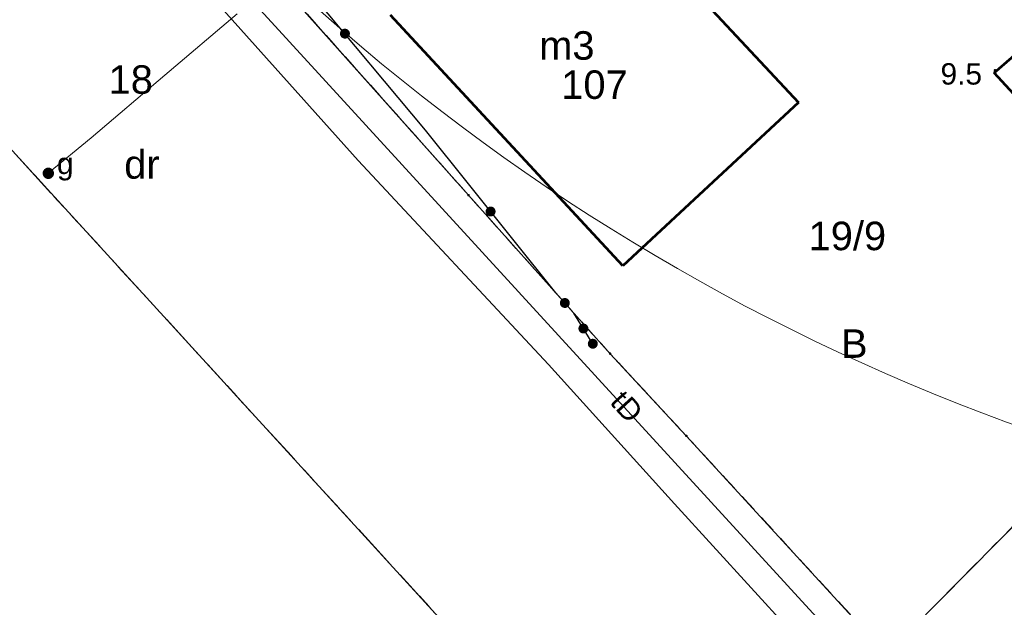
# Model space of a CAD drawing. Extents: x 5474185 to 5474933, y 5916077 to 5916824.
# Tile 110 of 256: x 5474621 to 5474655, y 5916160 to 5916181. Entities that reach past the tile are written whole.
import ezdxf
from ezdxf.enums import TextEntityAlignment as Align

# ---------------------------------------------------------------- set-up
doc = ezdxf.new("R2010")
doc.units = 0
doc.linetypes.add('PRZER1-1', pattern=[1, 0.5, -0.5])
doc.linetypes.add('PRZER3-2', pattern=[2.5, 1.5, -1])
for name, color, linetype, lineweight in [('GEPPGD', 253, 'CONTINUOUS', 18), ('GESBZO', 253, 'CONTINUOUS', 50), ('GESBZO_O', 253, 'CONTINUOUS', 50), ('GESDZI', 253, 'CONTINUOUS', 18), ('GESDZI_O', 253, 'CONTINUOUS', 18), ('GESJOB', 253, 'CONTINUOUS', 35), ('GESUZY', 253, 'CONTINUOUS', 18), ('GESUZY_O', 253, 'CONTINUOUS', 18), ('GSLKOG', 253, 'CONTINUOUS', 35), ('GSLKRW', 253, 'CONTINUOUS', 25), ('GSPWPN', 253, 'CONTINUOUS', 13), ('GSPWPN_O', 253, 'CONTINUOUS', 13), ('GULGPR', 254, 'CONTINUOUS', 18), ('GULTPR', 254, 'CONTINUOUS', 18), ('GULTPR_O', 254, 'CONTINUOUS', 18), ('GUPGZA', 253, 'CONTINUOUS', 18), ('GUPGZA_O', 253, 'CONTINUOUS', 18), ('IS HP zasięg', 251, 'CONTINUOUS', 20)]:
    doc.layers.add(name, color=color, linetype=linetype, lineweight=lineweight)
doc.styles.add('Arial', font='arial.ttf')

msp = doc.modelspace()

# ---------------------------------------------------------------- hatches: boundary and pattern name
at = {"layer": 'GEPPGD'}
for points in [[(5474636.3, 5916174.365), (5474636.286094, 5916174.367202), (5474636.27355, 5916174.373594), (5474636.263594, 5916174.38355), (5474636.257202, 5916174.396094), (5474636.255, 5916174.41), (5474636.257202, 5916174.423906), (5474636.263594, 5916174.43645), (5474636.27355, 5916174.446406), (5474636.286094, 5916174.452798), (5474636.3, 5916174.455), (5474636.313906, 5916174.452798), (5474636.32645, 5916174.446406), (5474636.336406, 5916174.43645), (5474636.342798, 5916174.423906), (5474636.345, 5916174.41), (5474636.342798, 5916174.396094), (5474636.336406, 5916174.38355), (5474636.32645, 5916174.373594), (5474636.313906, 5916174.367202)], [(5474641.27, 5916168.805), (5474641.256094, 5916168.807202), (5474641.24355, 5916168.813594), (5474641.233594, 5916168.82355), (5474641.227202, 5916168.836094), (5474641.225, 5916168.85), (5474641.227202, 5916168.863906), (5474641.233594, 5916168.87645), (5474641.24355, 5916168.886406), (5474641.256094, 5916168.892798), (5474641.27, 5916168.895), (5474641.283906, 5916168.892798), (5474641.29645, 5916168.886406), (5474641.306406, 5916168.87645), (5474641.312798, 5916168.863906), (5474641.315, 5916168.85), (5474641.312798, 5916168.836094), (5474641.306406, 5916168.82355), (5474641.29645, 5916168.813594), (5474641.283906, 5916168.807202)], [(5474643.94, 5916165.925), (5474643.926094, 5916165.927202), (5474643.91355, 5916165.933594), (5474643.903594, 5916165.94355), (5474643.897202, 5916165.956094), (5474643.895, 5916165.97), (5474643.897202, 5916165.983906), (5474643.903594, 5916165.99645), (5474643.91355, 5916166.006406), (5474643.926094, 5916166.012798), (5474643.94, 5916166.015), (5474643.953906, 5916166.012798), (5474643.96645, 5916166.006406), (5474643.976406, 5916165.99645), (5474643.982798, 5916165.983906), (5474643.985, 5916165.97), (5474643.982798, 5916165.956094), (5474643.976406, 5916165.94355), (5474643.96645, 5916165.933594), (5474643.953906, 5916165.927202)]]:
    msp.add_hatch(color=256, dxfattribs=at).paths.add_polyline_path(points)
at = {"layer": 'GSLKOG'}
for points in [[(5474631.949156, 5916179.905718), (5474631.904589, 5916179.915758), (5474631.864138, 5916179.93699), (5474631.830561, 5916179.967968), (5474631.806146, 5916180.00658), (5474631.792557, 5916180.050197), (5474631.790718, 5916180.095844), (5474631.800758, 5916180.140411), (5474631.82199, 5916180.180862), (5474631.852968, 5916180.214439), (5474631.89158, 5916180.238854), (5474631.935197, 5916180.252443), (5474631.980844, 5916180.254282), (5474632.025411, 5916180.244242), (5474632.065862, 5916180.22301), (5474632.099439, 5916180.192032), (5474632.123854, 5916180.15342), (5474632.137443, 5916180.109803), (5474632.139282, 5916180.064156), (5474632.129242, 5916180.019589), (5474632.10801, 5916179.979138), (5474632.077032, 5916179.945561), (5474632.03842, 5916179.921146), (5474631.994803, 5916179.907557)], [(5474631.949156, 5916179.905718), (5474631.904589, 5916179.915758), (5474631.864138, 5916179.93699), (5474631.830561, 5916179.967968), (5474631.806146, 5916180.00658), (5474631.792557, 5916180.050197), (5474631.790718, 5916180.095844), (5474631.800758, 5916180.140411), (5474631.82199, 5916180.180862), (5474631.852968, 5916180.214439), (5474631.89158, 5916180.238854), (5474631.935197, 5916180.252443), (5474631.980844, 5916180.254282), (5474632.025411, 5916180.244242), (5474632.065862, 5916180.22301), (5474632.099439, 5916180.192032), (5474632.123854, 5916180.15342), (5474632.137443, 5916180.109803), (5474632.139282, 5916180.064156), (5474632.129242, 5916180.019589), (5474632.10801, 5916179.979138), (5474632.077032, 5916179.945561), (5474632.03842, 5916179.921146), (5474631.994803, 5916179.907557)], [(5474637.05586, 5916173.666049), (5474637.011491, 5916173.676931), (5474636.971449, 5916173.698925), (5474636.938465, 5916173.730532), (5474636.914785, 5916173.7696), (5474636.902024, 5916173.813466), (5474636.901049, 5916173.85914), (5474636.911931, 5916173.903509), (5474636.933925, 5916173.943551), (5474636.965532, 5916173.976535), (5474637.0046, 5916174.000215), (5474637.048466, 5916174.012976), (5474637.09414, 5916174.013951), (5474637.138509, 5916174.003069), (5474637.178551, 5916173.981075), (5474637.211535, 5916173.949468), (5474637.235215, 5916173.9104), (5474637.247976, 5916173.866534), (5474637.248951, 5916173.82086), (5474637.238069, 5916173.776491), (5474637.216075, 5916173.736449), (5474637.184468, 5916173.703465), (5474637.1454, 5916173.679785), (5474637.101534, 5916173.667024)], [(5474637.05586, 5916173.666049), (5474637.011491, 5916173.676931), (5474636.971449, 5916173.698925), (5474636.938465, 5916173.730532), (5474636.914785, 5916173.7696), (5474636.902024, 5916173.813466), (5474636.901049, 5916173.85914), (5474636.911931, 5916173.903509), (5474636.933925, 5916173.943551), (5474636.965532, 5916173.976535), (5474637.0046, 5916174.000215), (5474637.048466, 5916174.012976), (5474637.09414, 5916174.013951), (5474637.138509, 5916174.003069), (5474637.178551, 5916173.981075), (5474637.211535, 5916173.949468), (5474637.235215, 5916173.9104), (5474637.247976, 5916173.866534), (5474637.248951, 5916173.82086), (5474637.238069, 5916173.776491), (5474637.216075, 5916173.736449), (5474637.184468, 5916173.703465), (5474637.1454, 5916173.679785), (5474637.101534, 5916173.667024)], [(5474639.669724, 5916170.455302), (5474639.624859, 5916170.463915), (5474639.583751, 5916170.483846), (5474639.549203, 5916170.513736), (5474639.523569, 5916170.55155), (5474639.508595, 5916170.594711), (5474639.505302, 5916170.640276), (5474639.513915, 5916170.685141), (5474639.533846, 5916170.726249), (5474639.563736, 5916170.760797), (5474639.60155, 5916170.786431), (5474639.644711, 5916170.801405), (5474639.690276, 5916170.804698), (5474639.735141, 5916170.796085), (5474639.776249, 5916170.776154), (5474639.810797, 5916170.746264), (5474639.836431, 5916170.70845), (5474639.851405, 5916170.665289), (5474639.854698, 5916170.619724), (5474639.846085, 5916170.574859), (5474639.826154, 5916170.533751), (5474639.796264, 5916170.499203), (5474639.75845, 5916170.473569), (5474639.715289, 5916170.458595)], [(5474639.669724, 5916170.455302), (5474639.624859, 5916170.463915), (5474639.583751, 5916170.483846), (5474639.549203, 5916170.513736), (5474639.523569, 5916170.55155), (5474639.508595, 5916170.594711), (5474639.505302, 5916170.640276), (5474639.513915, 5916170.685141), (5474639.533846, 5916170.726249), (5474639.563736, 5916170.760797), (5474639.60155, 5916170.786431), (5474639.644711, 5916170.801405), (5474639.690276, 5916170.804698), (5474639.735141, 5916170.796085), (5474639.776249, 5916170.776154), (5474639.810797, 5916170.746264), (5474639.836431, 5916170.70845), (5474639.851405, 5916170.665289), (5474639.854698, 5916170.619724), (5474639.846085, 5916170.574859), (5474639.826154, 5916170.533751), (5474639.796264, 5916170.499203), (5474639.75845, 5916170.473569), (5474639.715289, 5916170.458595)], [(5474640.335091, 5916169.560074), (5474640.289644, 5916169.564716), (5474640.246947, 5916169.580964), (5474640.209909, 5916169.607709), (5474640.181055, 5916169.643128), (5474640.162353, 5916169.684808), (5474640.155074, 5916169.729909), (5474640.159716, 5916169.775356), (5474640.175964, 5916169.818053), (5474640.202709, 5916169.855091), (5474640.238128, 5916169.883945), (5474640.279808, 5916169.902647), (5474640.324909, 5916169.909926), (5474640.370356, 5916169.905284), (5474640.413053, 5916169.889036), (5474640.450091, 5916169.862291), (5474640.478945, 5916169.826872), (5474640.497647, 5916169.785192), (5474640.504926, 5916169.740091), (5474640.500284, 5916169.694644), (5474640.484036, 5916169.651947), (5474640.457291, 5916169.614909), (5474640.421872, 5916169.586055), (5474640.380192, 5916169.567353)], [(5474640.335091, 5916169.560074), (5474640.289644, 5916169.564716), (5474640.246947, 5916169.580964), (5474640.209909, 5916169.607709), (5474640.181055, 5916169.643128), (5474640.162353, 5916169.684808), (5474640.155074, 5916169.729909), (5474640.159716, 5916169.775356), (5474640.175964, 5916169.818053), (5474640.202709, 5916169.855091), (5474640.238128, 5916169.883945), (5474640.279808, 5916169.902647), (5474640.324909, 5916169.909926), (5474640.370356, 5916169.905284), (5474640.413053, 5916169.889036), (5474640.450091, 5916169.862291), (5474640.478945, 5916169.826872), (5474640.497647, 5916169.785192), (5474640.504926, 5916169.740091), (5474640.500284, 5916169.694644), (5474640.484036, 5916169.651947), (5474640.457291, 5916169.614909), (5474640.421872, 5916169.586055), (5474640.380192, 5916169.567353)], [(5474640.665091, 5916169.025074), (5474640.619644, 5916169.029716), (5474640.576947, 5916169.045964), (5474640.539909, 5916169.072709), (5474640.511055, 5916169.108128), (5474640.492353, 5916169.149808), (5474640.485074, 5916169.194909), (5474640.489716, 5916169.240356), (5474640.505964, 5916169.283053), (5474640.532709, 5916169.320091), (5474640.568128, 5916169.348945), (5474640.609808, 5916169.367647), (5474640.654909, 5916169.374926), (5474640.700356, 5916169.370284), (5474640.743053, 5916169.354036), (5474640.780091, 5916169.327291), (5474640.808945, 5916169.291872), (5474640.827647, 5916169.250192), (5474640.834926, 5916169.205091), (5474640.830284, 5916169.159644), (5474640.814036, 5916169.116947), (5474640.787291, 5916169.079909), (5474640.751872, 5916169.051055), (5474640.710192, 5916169.032353)]]:
    msp.add_hatch(color=256, dxfattribs=at).paths.add_polyline_path(points)
at = {"layer": 'GSPWPN'}
msp.add_hatch(color=256, dxfattribs=at).paths.add_polyline_path([(5474654.77, 5916178.755), (5474654.758353, 5916178.756533), (5474654.7475, 5916178.761029), (5474654.73818, 5916178.76818), (5474654.731029, 5916178.7775), (5474654.726533, 5916178.788353), (5474654.725, 5916178.8), (5474654.726533, 5916178.811647), (5474654.731029, 5916178.8225), (5474654.73818, 5916178.83182), (5474654.7475, 5916178.838971), (5474654.758353, 5916178.843467), (5474654.77, 5916178.845), (5474654.781647, 5916178.843467), (5474654.7925, 5916178.838971), (5474654.80182, 5916178.83182), (5474654.808971, 5916178.8225), (5474654.813467, 5916178.811647), (5474654.815, 5916178.8), (5474654.813467, 5916178.788353), (5474654.808971, 5916178.7775), (5474654.80182, 5916178.76818), (5474654.7925, 5916178.761029), (5474654.781647, 5916178.756533)])
at = {"layer": 'GUPGZA'}
msp.add_hatch(color=256, dxfattribs=at).paths.add_polyline_path([(5474621.56, 5916174.98), (5474621.508236, 5916174.986815), (5474621.46, 5916175.006795), (5474621.418579, 5916175.038579), (5474621.386795, 5916175.08), (5474621.366815, 5916175.128236), (5474621.36, 5916175.18), (5474621.366815, 5916175.231764), (5474621.386795, 5916175.28), (5474621.418579, 5916175.321421), (5474621.46, 5916175.353205), (5474621.508236, 5916175.373185), (5474621.56, 5916175.38), (5474621.611764, 5916175.373185), (5474621.66, 5916175.353205), (5474621.701421, 5916175.321421), (5474621.733205, 5916175.28), (5474621.753185, 5916175.231764), (5474621.76, 5916175.18), (5474621.753185, 5916175.128236), (5474621.733205, 5916175.08), (5474621.701421, 5916175.038579), (5474621.66, 5916175.006795), (5474621.611764, 5916174.986815)])

# ---------------------------------------------------------------- linework, layer by layer
at = {"layer": 'GESBZO', "linetype": 'Continuous', "lineweight": 53}
for p, q in [((5474639.74, 5916186.38, 10.18), (5474647.88, 5916177.67, 10.18)), ((5474641.71, 5916171.93, 10.18), (5474633.56, 5916180.73, 10.18)), ((5474654.74, 5916178.7, 10.18), (5474656.69, 5916180.41, 10.18)), ((5474656.7, 5916176.57, 10.18), (5474654.74, 5916178.7, 10.18)), ((5474647.88, 5916177.67, 10.18), (5474641.71, 5916171.93, 10.18))]:
    msp.add_line(p, q, dxfattribs=at)
at = {"layer": 'GESDZI', "linetype": 'Continuous', "lineweight": 13}
for p, q in [((5474628.88, 5916182.75, 10.22), (5474636.3, 5916174.41, 10.22)), ((5474636.3, 5916174.41, 10.22), (5474628.88, 5916182.75, 10.22)), ((5474617.71, 5916178.8, 10.22), (5474650.33, 5916143.12, 10.22)), ((5474636.3, 5916174.41, 10.22), (5474641.27, 5916168.85, 10.22)), ((5474641.27, 5916168.85, 10.22), (5474636.3, 5916174.41, 10.22)), ((5474650.97, 5916158.31, 10.22), (5474664.26, 5916171.77, 10.22)), ((5474641.27, 5916168.85, 10.22), (5474643.94, 5916165.97, 10.22)), ((5474643.94, 5916165.97, 10.22), (5474641.27, 5916168.85, 10.22)), ((5474643.94, 5916165.97, 10.22), (5474650.97, 5916158.31, 10.22)), ((5474650.97, 5916158.31, 10.22), (5474643.94, 5916165.97, 10.22))]:
    msp.add_line(p, q, dxfattribs=at)
at = {"layer": 'GESJOB', "linetype": 'PRZER3-2', "lineweight": 30}
msp.add_line((5474650.33, 5916143.12, 10.22), (5474617.71, 5916178.8, 10.22), dxfattribs=at)
msp.add_line((5474650.33, 5916143.12, 10.22), (5474617.71, 5916178.8, 10.22), dxfattribs=at)
at = {"layer": 'GESUZY', "linetype": 'PRZER1-1', "lineweight": 13}
for p, q in [((5474636.3, 5916174.41, 10.08), (5474628.88, 5916182.75, 10.08)), ((5474628.88, 5916182.75, 10.08), (5474636.3, 5916174.41, 10.08)), ((5474617.71, 5916178.8, 10.08), (5474650.33, 5916143.12, 10.08)), ((5474641.27, 5916168.85, 10.08), (5474636.3, 5916174.41, 10.08)), ((5474636.3, 5916174.41, 10.08), (5474641.27, 5916168.85, 10.08)), ((5474650.97, 5916158.31, 10.08), (5474664.26, 5916171.77, 10.08)), ((5474643.94, 5916165.97, 10.08), (5474641.27, 5916168.85, 10.08)), ((5474641.27, 5916168.85, 10.08), (5474643.94, 5916165.97, 10.08)), ((5474650.97, 5916158.31, 10.08), (5474643.94, 5916165.97, 10.08)), ((5474643.94, 5916165.97, 10.08), (5474650.97, 5916158.31, 10.08))]:
    msp.add_line(p, q, dxfattribs=at)
at = {"layer": 'GSLKOG', "linetype": 'Continuous', "lineweight": 30}
for p, q in [((5474634.79, 5916176.69, 10.18), (5474629.14, 5916183.47, 10.18)), ((5474639.36, 5916170.99, 10.18), (5474634.79, 5916176.69, 10.18)), ((5474640, 5916170.27, 10.18), (5474639.36, 5916170.99, 10.18)), ((5474640.66, 5916169.2, 10.18), (5474640, 5916170.27, 10.18))]:
    msp.add_line(p, q, dxfattribs=at)
at = {"layer": 'GSLKRW', "linetype": 'Continuous', "lineweight": 30}
for p, q in [((5474632.43, 5916175.63, 10.18), (5474626.59, 5916182.16, 10.18)), ((5474639.11, 5916168.47, 10.18), (5474632.43, 5916175.63, 10.18)), ((5474643.53, 5916163.58, 10.18), (5474639.11, 5916168.47, 10.18)), ((5474660.45, 5916145.07, 10.18), (5474643.53, 5916163.58, 10.18))]:
    msp.add_line(p, q, dxfattribs=at)
at = {"layer": 'GULGPR', "linetype": 'Continuous', "lineweight": 13}
for p, q in [((5474625.65, 5916178.62, 10.14), (5474628.18, 5916180.77, 10.14)), ((5474623.06, 5916176.43, 10.14), (5474625.65, 5916178.62, 10.14)), ((5474621.56, 5916175.18, 10.14), (5474623.06, 5916176.43, 10.14))]:
    msp.add_line(p, q, dxfattribs=at)
at = {"layer": 'GULTPR', "linetype": 'Continuous', "lineweight": 13}
msp.add_line((5474627.41, 5916182.65, 10.14), (5474656.18, 5916151.23, 10.14), dxfattribs=at)
at = {"layer": 'IS HP zasięg', "lineweight": 15, "ltscale": 0.7}
msp.add_circle((5474680.96, 5916236.9), 75, dxfattribs=at)
msp.add_circle((5474680.96, 5916236.9), 75, dxfattribs=at)

# ---------------------------------------------------------------- texts
at = {"layer": 'GESBZO_O', "linetype": 'Continuous', "lineweight": 0, "style": 'Arial'}
msp.add_text('m3', height=1, dxfattribs=at).set_placement((5474640.72, 5916179.165166, 10.8), align=Align.RIGHT)
msp.add_text('107', height=1, dxfattribs=at).set_placement((5474640.72, 5916177.790166, 10.8), align=Align.CENTER)
at = {"layer": 'GESDZI_O', "linetype": 'Continuous', "lineweight": 0, "style": 'Arial'}
for s, p in [('18', (5474623.674668, 5916177.969689, 10.8)), ('19/9', (5474648.231769, 5916172.48263, 10.8))]:
    msp.add_text(s, height=1, dxfattribs=at).set_placement(p)
at = {"layer": 'GESUZY_O', "linetype": 'Continuous', "lineweight": 0, "style": 'Arial'}
msp.add_text('dr', height=1, dxfattribs=at).set_placement((5474624.843547, 5916174.993484, 10.8), align=Align.CENTER)
msp.add_text('B', height=1, dxfattribs=at).set_placement((5474649.368751, 5916168.704915, 10.8))
at = {"layer": 'GSPWPN_O', "linetype": 'Continuous', "lineweight": 0, "style": 'Arial'}
msp.add_text('9.5', height=0.75, dxfattribs=at).set_placement((5474652.858781, 5916178.293424, 10.8))
at = {"layer": 'GULTPR_O', "linetype": 'Continuous', "lineweight": 0, "style": 'Arial'}
msp.add_text('tD', height=0.75, rotation=312.479051, dxfattribs=at).set_placement((5474641.578553, 5916166.741808, 10.8), align=Align.CENTER)
at = {"layer": 'GUPGZA_O', "linetype": 'Continuous', "lineweight": 0, "style": 'Arial'}
msp.add_text('g', height=0.75, dxfattribs=at).set_placement((5474622.444685, 5916175.149697, 10.8), align=Align.RIGHT)

doc.saveas('drawing.dxf')
